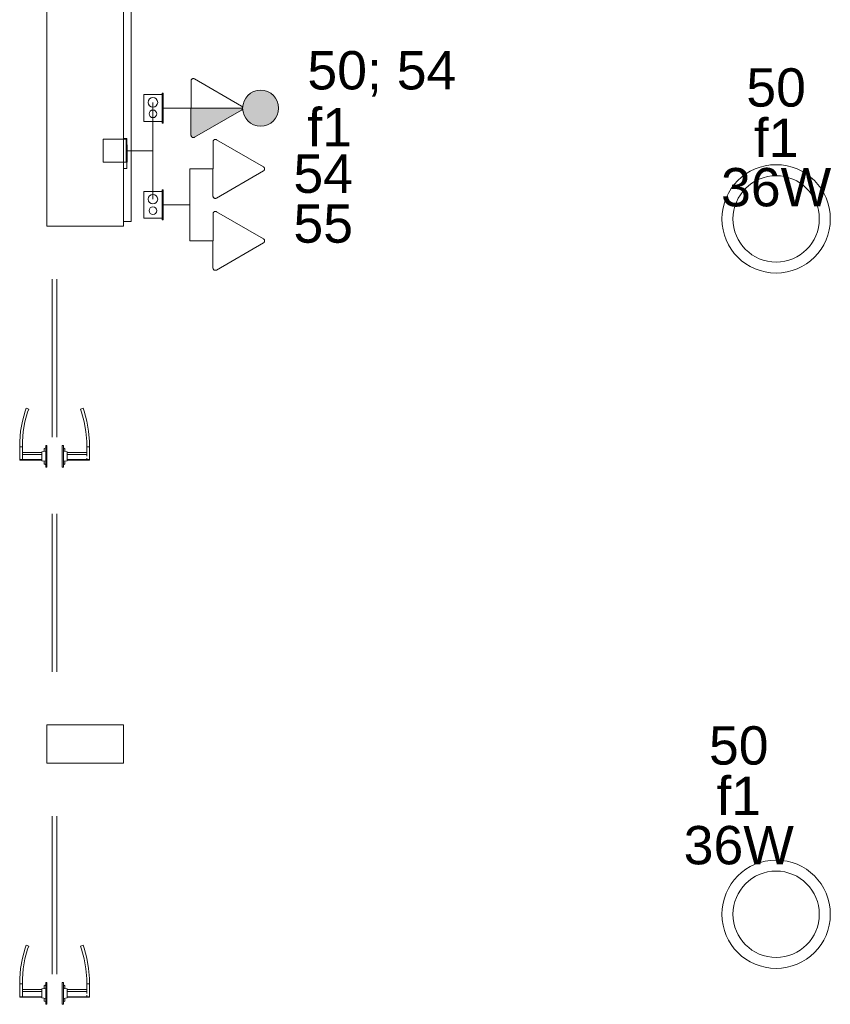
# Model space of a CAD drawing. Extents: x 5066 to 9756, y -2696 to -1109.
# Tile 172 of 248: x 9400 to 9404, y -2577 to -2572. Entities that reach past the tile are written whole.
import ezdxf

# ---------------------------------------------------------------- set-up
doc = ezdxf.new("R2010")
doc.units = 0
doc.header["$MEASUREMENT"] = 0
doc.linetypes.add('NULL', pattern=[0])
for name, color, linetype, lineweight in [('EL-Caixa', 9, 'CONTINUOUS', 18), ('EL-Interruptor', 3, 'CONTINUOUS', 20), ('EL-Tomadas', 150, 'CONTINUOUS', 20), ('IFC-Caixa de passagem-Contorno', 44, 'CONTINUOUS', 5), ('IFC-Elemento construtivo genérico-Contorno', 253, 'CONTINUOUS', 5), ('IFC-Parede padrão-Contorno', 44, 'CONTINUOUS', 5), ('IFC-Parte de elemento de construção-Contorno', 253, 'CONTINUOUS', 5), ('IFC-Porta-Contorno', 142, 'CONTINUOUS', 5), ('P-SIMBOL', 172, 'CONTINUOUS', 20)]:
    doc.layers.add(name, color=color, linetype=linetype, lineweight=lineweight)
doc.layers.add('textos', color=2, linetype='CONTINUOUS')
doc.styles.add('Arial', font='arial.ttf')

msp = doc.modelspace()

# ---------------------------------------------------------------- hatches: boundary and pattern name
at = {"layer": 'EL-Interruptor', "linetype": 'Continuous'}
msp.add_hatch(color=81, dxfattribs=at).paths.add_polyline_path([(9401.2183, -2572.5057), (9401.2141, -2572.4899), (9401.2072, -2572.4751), (9401.1978, -2572.4617), (9401.1862, -2572.4502), (9401.1729, -2572.4408), (9401.158, -2572.4339), (9401.1423, -2572.4296), (9401.126, -2572.4282), (9401.1097, -2572.4296), (9401.0939, -2572.4339), (9401.0791, -2572.4408), (9401.0657, -2572.4502), (9401.0542, -2572.4617), (9401.0448, -2572.4751), (9401.0379, -2572.4899), (9401.0337, -2572.5057), (9401.0322, -2572.522), (9401.0337, -2572.5383), (9401.0379, -2572.554), (9401.0448, -2572.5688), (9401.0542, -2572.5822), (9401.0657, -2572.5938), (9401.0791, -2572.6032), (9401.0939, -2572.6101), (9401.1097, -2572.6143), (9401.126, -2572.6157), (9401.1423, -2572.6143), (9401.158, -2572.6101), (9401.1729, -2572.6032), (9401.1862, -2572.5938), (9401.1978, -2572.5822), (9401.2072, -2572.5688), (9401.2141, -2572.554), (9401.2183, -2572.5383), (9401.2197, -2572.522), (9401.2183, -2572.5057)])
at = {"layer": 'EL-Tomadas', "linetype": 'Continuous'}
msp.add_hatch(color=161, dxfattribs=at).paths.add_polyline_path([(9400.7629, -2572.522), (9401.0322, -2572.522), (9401.032, -2572.5244), (9401.0309, -2572.5274), (9401.0294, -2572.5297), (9401.0276, -2572.5314), (9401.0259, -2572.5326), (9400.7785, -2572.6751), (9400.7758, -2572.6756), (9400.773, -2572.6755), (9400.7701, -2572.6747), (9400.768, -2572.6735), (9400.7652, -2572.6707), (9400.7634, -2572.6674), (9400.7629, -2572.6649), (9400.7629, -2572.522)])

# ---------------------------------------------------------------- linework, layer by layer
at = {"layer": 'EL-Caixa'}
for p, q in [((9400.5642, -2572.7443), (9400.5642, -2572.492)), ((9400.4242, -2572.7443), (9400.5642, -2572.7443)), ((9400.4242, -2572.7443), (9400.5642, -2572.7443)), ((9400.5642, -2572.7443), (9400.5642, -2572.9967))]:
    msp.add_line(p, q, dxfattribs=at)
msp.add_lwpolyline([(9400.3042, -2572.6843), (9400.4242, -2572.6843), (9400.4242, -2572.8043), (9400.3042, -2572.8043), (9400.3042, -2572.6843)], dxfattribs=at)
msp.add_lwpolyline([(9400.3042, -2572.6843), (9400.4242, -2572.6843), (9400.4242, -2572.8043), (9400.3042, -2572.8043), (9400.3042, -2572.6843)], dxfattribs=at)
at = {"layer": 'EL-Interruptor'}
msp.add_circle((9401.126, -2572.522), 0.0938, dxfattribs=at)
at = {"layer": 'EL-Tomadas'}
for p, q in [((9400.7628, -2572.6636), (9400.763, -2572.3804)), ((9400.781, -2572.37), (9401.0262, -2572.5116)), ((9400.7629, -2572.522), (9400.6178, -2572.522)), ((9400.7629, -2572.522), (9401.0322, -2572.522)), ((9401.0262, -2572.5324), (9400.7808, -2572.674)), ((9400.8775, -2572.9809), (9400.8776, -2572.6976)), ((9400.8956, -2572.6872), (9401.1409, -2572.8288)), ((9400.757, -2573.0267), (9400.757, -2572.8392)), ((9400.8776, -2572.8392), (9400.757, -2572.8392)), ((9401.1409, -2572.8496), (9400.8955, -2572.9913)), ((9400.757, -2573.0267), (9400.6178, -2573.0267)), ((9400.757, -2573.0267), (9400.757, -2573.2142)), ((9400.8775, -2573.3559), (9400.8776, -2573.0726)), ((9400.8956, -2573.0622), (9401.1409, -2573.2038)), ((9400.8776, -2573.2142), (9400.757, -2573.2142)), ((9401.1409, -2573.2246), (9400.8955, -2573.3663))]:
    msp.add_line(p, q, dxfattribs=at)
for points in [[(9400.781, -2572.37), (9400.7797, -2572.3694), (9400.7784, -2572.3689), (9400.7771, -2572.3686), (9400.7757, -2572.3684), (9400.7743, -2572.3684), (9400.7729, -2572.3686), (9400.7715, -2572.3689), (9400.7702, -2572.3694), (9400.769, -2572.37), (9400.7678, -2572.3708), (9400.7667, -2572.3717), (9400.7658, -2572.3727), (9400.765, -2572.3738), (9400.7643, -2572.375), (9400.7637, -2572.3763), (9400.7633, -2572.3776), (9400.7631, -2572.379), (9400.763, -2572.3804)], [(9401.0262, -2572.5324), (9401.0274, -2572.5316), (9401.0285, -2572.5307), (9401.0294, -2572.5297), (9401.0303, -2572.5286), (9401.031, -2572.5274), (9401.0315, -2572.5261), (9401.0319, -2572.5247), (9401.0321, -2572.5234), (9401.0322, -2572.522), (9401.0321, -2572.5206), (9401.0319, -2572.5192), (9401.0315, -2572.5179), (9401.031, -2572.5166), (9401.0303, -2572.5154), (9401.0294, -2572.5143), (9401.0285, -2572.5132), (9401.0274, -2572.5123), (9401.0262, -2572.5116)], [(9400.7628, -2572.6636), (9400.7629, -2572.665), (9400.7632, -2572.6664), (9400.7636, -2572.6677), (9400.7641, -2572.669), (9400.7648, -2572.6702), (9400.7657, -2572.6714), (9400.7666, -2572.6724), (9400.7677, -2572.6733), (9400.7688, -2572.674), (9400.7701, -2572.6747), (9400.7714, -2572.6751), (9400.7728, -2572.6755), (9400.7741, -2572.6756), (9400.7755, -2572.6756), (9400.7769, -2572.6755), (9400.7783, -2572.6751), (9400.7796, -2572.6747), (9400.7808, -2572.674)], [(9400.8956, -2572.6872), (9400.8944, -2572.6866), (9400.8931, -2572.6861), (9400.8917, -2572.6858), (9400.8903, -2572.6856), (9400.8889, -2572.6856), (9400.8876, -2572.6858), (9400.8862, -2572.6861), (9400.8849, -2572.6866), (9400.8836, -2572.6872), (9400.8825, -2572.688), (9400.8814, -2572.6889), (9400.8805, -2572.6899), (9400.8796, -2572.691), (9400.8789, -2572.6922), (9400.8784, -2572.6935), (9400.878, -2572.6948), (9400.8777, -2572.6962), (9400.8776, -2572.6976)], [(9401.1409, -2572.8496), (9401.1421, -2572.8488), (9401.1431, -2572.8479), (9401.1441, -2572.8469), (9401.1449, -2572.8458), (9401.1456, -2572.8446), (9401.1462, -2572.8433), (9401.1466, -2572.842), (9401.1468, -2572.8406), (9401.1469, -2572.8392), (9401.1468, -2572.8378), (9401.1466, -2572.8364), (9401.1462, -2572.8351), (9401.1456, -2572.8338), (9401.1449, -2572.8326), (9401.1441, -2572.8315), (9401.1431, -2572.8305), (9401.1421, -2572.8296), (9401.1409, -2572.8288)], [(9400.8775, -2572.9809), (9400.8776, -2572.9823), (9400.8778, -2572.9836), (9400.8782, -2572.985), (9400.8788, -2572.9862), (9400.8795, -2572.9875), (9400.8803, -2572.9886), (9400.8813, -2572.9896), (9400.8823, -2572.9905), (9400.8835, -2572.9913), (9400.8848, -2572.9919), (9400.8861, -2572.9924), (9400.8874, -2572.9927), (9400.8888, -2572.9928), (9400.8902, -2572.9928), (9400.8916, -2572.9927), (9400.893, -2572.9924), (9400.8943, -2572.9919), (9400.8955, -2572.9913)], [(9400.8956, -2573.0622), (9400.8944, -2573.0616), (9400.8931, -2573.0611), (9400.8917, -2573.0608), (9400.8903, -2573.0606), (9400.8889, -2573.0606), (9400.8876, -2573.0608), (9400.8862, -2573.0611), (9400.8849, -2573.0616), (9400.8836, -2573.0622), (9400.8825, -2573.063), (9400.8814, -2573.0639), (9400.8805, -2573.0649), (9400.8796, -2573.066), (9400.8789, -2573.0672), (9400.8784, -2573.0685), (9400.878, -2573.0698), (9400.8777, -2573.0712), (9400.8776, -2573.0726)], [(9401.1409, -2573.2246), (9401.1421, -2573.2238), (9401.1431, -2573.2229), (9401.1441, -2573.2219), (9401.1449, -2573.2208), (9401.1456, -2573.2196), (9401.1462, -2573.2183), (9401.1466, -2573.217), (9401.1468, -2573.2156), (9401.1469, -2573.2142), (9401.1468, -2573.2128), (9401.1466, -2573.2114), (9401.1462, -2573.2101), (9401.1456, -2573.2088), (9401.1449, -2573.2076), (9401.1441, -2573.2065), (9401.1431, -2573.2055), (9401.1421, -2573.2046), (9401.1409, -2573.2038)], [(9400.8775, -2573.3559), (9400.8776, -2573.3573), (9400.8778, -2573.3586), (9400.8782, -2573.36), (9400.8788, -2573.3612), (9400.8795, -2573.3625), (9400.8803, -2573.3636), (9400.8813, -2573.3646), (9400.8823, -2573.3655), (9400.8835, -2573.3663), (9400.8848, -2573.3669), (9400.8861, -2573.3674), (9400.8874, -2573.3677), (9400.8888, -2573.3678), (9400.8902, -2573.3678), (9400.8916, -2573.3677), (9400.893, -2573.3674), (9400.8943, -2573.3669), (9400.8955, -2573.3663)]]:
    msp.add_lwpolyline(points, dxfattribs=at)
at = {"layer": 'IFC-Caixa de passagem-Contorno'}
for p, q in [((9400.6118, -2572.6), (9400.6118, -2572.444)), ((9400.6178, -2572.444), (9400.6118, -2572.444)), ((9400.6178, -2572.6), (9400.6178, -2572.444)), ((9400.5168, -2572.592), (9400.5168, -2572.452)), ((9400.6118, -2572.452), (9400.5168, -2572.452)), ((9400.6118, -2572.592), (9400.5168, -2572.592)), ((9400.6178, -2572.6), (9400.6118, -2572.6)), ((9400.5168, -2573.0967), (9400.5168, -2572.9567)), ((9400.6118, -2572.9567), (9400.5168, -2572.9567)), ((9400.6118, -2573.1047), (9400.6118, -2572.9487)), ((9400.6178, -2572.9487), (9400.6118, -2572.9487)), ((9400.6178, -2573.1047), (9400.6178, -2572.9487)), ((9400.6118, -2573.0967), (9400.5168, -2573.0967)), ((9400.6178, -2573.1047), (9400.6118, -2573.1047))]:
    msp.add_line(p, q, dxfattribs=at)
for centre, radius in [((9400.5642, -2572.492), 0.025), ((9400.5642, -2572.552), 0.0199), ((9400.5642, -2572.9967), 0.025), ((9400.5642, -2573.0567), 0.0199)]:
    msp.add_circle(centre, radius, dxfattribs=at)
at = {"layer": 'IFC-Elemento construtivo genérico-Contorno', "color": 8, "lineweight": 5}
for p, q in [((9400.4117, -2572.6805), (9400.4277, -2572.6805)), ((9400.4277, -2572.8365), (9400.4277, -2572.6805)), ((9400.4277, -2572.7135), (9400.4293, -2572.7135)), ((9400.4293, -2572.8035), (9400.4293, -2572.7135)), ((9400.4277, -2572.8035), (9400.4293, -2572.8035)), ((9400.4117, -2572.8365), (9400.4277, -2572.8365))]:
    msp.add_line(p, q, dxfattribs=at)
at = {"layer": 'IFC-Parede padrão-Contorno', "color": 8, "lineweight": 5}
for p, q in [((9400.0117, -2573.0535), (9400.0117, -2569.5372)), ((9400.4117, -2573.1372), (9400.4117, -2569.621)), ((9400.0117, -2573.1372), (9400.0117, -2573.0535)), ((9400.0117, -2573.1372), (9400.4024, -2573.1372)), ((9400.4024, -2573.1372), (9400.4117, -2573.1372)), ((9400.0117, -2575.7372), (9400.021, -2575.7372)), ((9400.0117, -2575.9326), (9400.0117, -2575.7372)), ((9400.021, -2575.7372), (9400.4117, -2575.7372)), ((9400.4117, -2575.7419), (9400.4117, -2575.7372)), ((9400.4117, -2575.9372), (9400.4117, -2575.7419)), ((9400.0117, -2575.9372), (9400.0117, -2575.9326)), ((9400.0117, -2575.9372), (9400.4024, -2575.9372)), ((9400.4024, -2575.9372), (9400.4117, -2575.9372))]:
    msp.add_line(p, q, dxfattribs=at)
at = {"layer": 'IFC-Parte de elemento de construção-Contorno', "color": 8, "lineweight": 5}
for p, q in [((9400.4517, -2573.1129), (9400.4517, -2569.5769)), ((9400.4117, -2573.1129), (9400.4517, -2573.1129))]:
    msp.add_line(p, q, dxfattribs=at)
at = {"layer": 'IFC-Porta-Contorno', "color": 8, "lineweight": 5}
for p, q in [((9400.0397, -2574.2372), (9400.0397, -2573.4132)), ((9400.0637, -2574.2372), (9400.0637, -2573.4132)), ((9399.8975, -2574.1024), (9399.9034, -2574.0863)), ((9399.9034, -2574.0863), (9399.9166, -2574.0909)), ((9400.1867, -2574.0909), (9400.2, -2574.0863)), ((9400.2, -2574.0863), (9400.2058, -2574.1024)), ((9399.8837, -2574.1542), (9399.8975, -2574.1024)), ((9399.8973, -2574.1572), (9399.9109, -2574.1066)), ((9399.9109, -2574.1066), (9399.9166, -2574.0909)), ((9400.1867, -2574.0909), (9400.1925, -2574.1066)), ((9400.1925, -2574.1066), (9400.206, -2574.1572)), ((9400.2058, -2574.1024), (9400.2197, -2574.1542)), ((9399.8743, -2574.207), (9399.8837, -2574.1542)), ((9399.8882, -2574.2088), (9399.8973, -2574.1572)), ((9400.206, -2574.1572), (9400.2151, -2574.2088)), ((9400.2197, -2574.1542), (9400.229, -2574.207)), ((9399.8697, -2574.2604), (9399.8743, -2574.207)), ((9399.8837, -2574.261), (9399.8882, -2574.2088)), ((9400.2151, -2574.2088), (9400.2197, -2574.261)), ((9400.229, -2574.207), (9400.2337, -2574.2604)), ((9399.8697, -2574.2872), (9399.8697, -2574.2604)), ((9399.8697, -2574.2872), (9399.8837, -2574.2872)), ((9399.8697, -2574.3372), (9399.8697, -2574.2872)), ((9399.8837, -2574.2872), (9399.8837, -2574.261)), ((9399.8837, -2574.3372), (9399.8837, -2574.2872)), ((9399.9977, -2574.2972), (9400.0057, -2574.2932)), ((9400.0057, -2574.3942), (9400.0057, -2574.2802)), ((9400.0057, -2574.2802), (9400.0117, -2574.2802)), ((9400.0117, -2574.3942), (9400.0117, -2574.2802)), ((9400.0917, -2574.2802), (9400.0977, -2574.2802)), ((9400.0917, -2574.3942), (9400.0917, -2574.2802)), ((9400.0977, -2574.3942), (9400.0977, -2574.2802)), ((9400.0977, -2574.2932), (9400.1057, -2574.2972)), ((9400.2197, -2574.2872), (9400.2197, -2574.261)), ((9400.2197, -2574.2872), (9400.2337, -2574.2872)), ((9400.2197, -2574.3372), (9400.2197, -2574.2872)), ((9400.2337, -2574.2872), (9400.2337, -2574.2604)), ((9400.2337, -2574.3372), (9400.2337, -2574.2872)), ((9399.8697, -2574.3472), (9399.8697, -2574.3372)), ((9399.8837, -2574.3172), (9399.9857, -2574.3172)), ((9399.8837, -2574.3272), (9399.9857, -2574.3272)), ((9399.8837, -2574.3472), (9399.8837, -2574.3372)), ((9399.9857, -2574.3132), (9400.0057, -2574.3112)), ((9399.9857, -2574.3165), (9399.9857, -2574.3132)), ((9399.9857, -2574.3252), (9399.9857, -2574.3165)), ((9399.9857, -2574.3372), (9399.9857, -2574.3252)), ((9399.9857, -2574.3492), (9399.9857, -2574.3372)), ((9399.9977, -2574.3026), (9399.9977, -2574.2972)), ((9399.9977, -2574.312), (9399.9977, -2574.3026)), ((9400.0977, -2574.3112), (9400.1177, -2574.3132)), ((9400.1057, -2574.3026), (9400.1057, -2574.2972)), ((9400.1057, -2574.312), (9400.1057, -2574.3026)), ((9400.1177, -2574.3165), (9400.1177, -2574.3132)), ((9400.1177, -2574.3252), (9400.1177, -2574.3165)), ((9400.1177, -2574.3172), (9400.2197, -2574.3172)), ((9400.1177, -2574.3272), (9400.1177, -2574.3199)), ((9400.1177, -2574.3372), (9400.1177, -2574.3252)), ((9400.1177, -2574.3272), (9400.2197, -2574.3272)), ((9400.1177, -2574.3492), (9400.1177, -2574.3372)), ((9400.2337, -2574.3472), (9400.2337, -2574.3372)), ((9399.8697, -2574.3546), (9399.8697, -2574.3472)), ((9399.8697, -2574.3546), (9399.8837, -2574.3546)), ((9399.8697, -2574.3572), (9399.8697, -2574.3546)), ((9399.8697, -2574.3572), (9399.8837, -2574.3572)), ((9399.8837, -2574.3546), (9399.8837, -2574.3472)), ((9399.8837, -2574.3546), (9399.9857, -2574.3546)), ((9399.8837, -2574.3572), (9399.8837, -2574.3546)), ((9399.8837, -2574.3572), (9399.9857, -2574.3572)), ((9399.9857, -2574.358), (9399.9857, -2574.3492)), ((9399.9857, -2574.3612), (9399.9857, -2574.358)), ((9399.9857, -2574.3612), (9400.0057, -2574.3632)), ((9399.9977, -2574.3719), (9399.9977, -2574.3624)), ((9399.9977, -2574.3772), (9399.9977, -2574.3719)), ((9399.9977, -2574.3772), (9400.0057, -2574.3812)), ((9400.0057, -2574.3942), (9400.0117, -2574.3942)), ((9400.0917, -2574.3942), (9400.0977, -2574.3942)), ((9400.0977, -2574.3632), (9400.1177, -2574.3612)), ((9400.0977, -2574.3812), (9400.1057, -2574.3772)), ((9400.1057, -2574.3719), (9400.1057, -2574.3624)), ((9400.1057, -2574.3772), (9400.1057, -2574.3719)), ((9400.1177, -2574.3546), (9400.1177, -2574.3472)), ((9400.1177, -2574.358), (9400.1177, -2574.3492)), ((9400.1177, -2574.3546), (9400.2197, -2574.3546)), ((9400.1177, -2574.3572), (9400.2197, -2574.3572)), ((9400.1177, -2574.3612), (9400.1177, -2574.358)), ((9400.2197, -2574.3546), (9400.2197, -2574.3472)), ((9400.2197, -2574.3546), (9400.2337, -2574.3546)), ((9400.2197, -2574.3572), (9400.2197, -2574.3546)), ((9400.2197, -2574.3572), (9400.2337, -2574.3572)), ((9400.2337, -2574.3546), (9400.2337, -2574.3472)), ((9400.2337, -2574.3572), (9400.2337, -2574.3546)), ((9400.0397, -2575.4612), (9400.0397, -2574.6372)), ((9400.0637, -2575.4612), (9400.0637, -2574.6372)), ((9400.0397, -2577.0372), (9400.0397, -2576.2132)), ((9400.0637, -2577.0372), (9400.0637, -2576.2132)), ((9399.8837, -2576.9542), (9399.8975, -2576.9024)), ((9399.8973, -2576.9572), (9399.9109, -2576.9066)), ((9399.8975, -2576.9024), (9399.9034, -2576.8863)), ((9399.9034, -2576.8863), (9399.9166, -2576.8909)), ((9399.9109, -2576.9066), (9399.9166, -2576.8909)), ((9400.1867, -2576.8909), (9400.2, -2576.8863)), ((9400.1867, -2576.8909), (9400.1925, -2576.9066)), ((9400.1925, -2576.9066), (9400.206, -2576.9572)), ((9400.2, -2576.8863), (9400.2058, -2576.9024)), ((9400.2058, -2576.9024), (9400.2197, -2576.9542)), ((9399.8743, -2577.007), (9399.8837, -2576.9542)), ((9399.8882, -2577.0088), (9399.8973, -2576.9572)), ((9400.206, -2576.9572), (9400.2151, -2577.0088)), ((9400.2197, -2576.9542), (9400.229, -2577.007)), ((9399.8697, -2577.0604), (9399.8743, -2577.007)), ((9399.8837, -2577.061), (9399.8882, -2577.0088)), ((9400.2151, -2577.0088), (9400.2197, -2577.061)), ((9400.229, -2577.007), (9400.2337, -2577.0604)), ((9399.8697, -2577.0872), (9399.8697, -2577.0604)), ((9399.8837, -2577.0872), (9399.8837, -2577.061)), ((9400.2197, -2577.0872), (9400.2197, -2577.061)), ((9400.2337, -2577.0872), (9400.2337, -2577.0604)), ((9399.8697, -2577.0872), (9399.8837, -2577.0872)), ((9399.8697, -2577.1372), (9399.8697, -2577.0872)), ((9399.8837, -2577.1372), (9399.8837, -2577.0872)), ((9399.9857, -2577.1132), (9400.0057, -2577.1112)), ((9399.9857, -2577.1165), (9399.9857, -2577.1132)), ((9399.9857, -2577.1252), (9399.9857, -2577.1165)), ((9399.9977, -2577.0972), (9400.0057, -2577.0932)), ((9399.9977, -2577.1026), (9399.9977, -2577.0972)), ((9399.9977, -2577.112), (9399.9977, -2577.1026)), ((9400.0057, -2577.1942), (9400.0057, -2577.0802)), ((9400.0057, -2577.0802), (9400.0117, -2577.0802)), ((9400.0117, -2577.1942), (9400.0117, -2577.0802)), ((9400.0917, -2577.0802), (9400.0977, -2577.0802)), ((9400.0917, -2577.1942), (9400.0917, -2577.0802)), ((9400.0977, -2577.1942), (9400.0977, -2577.0802)), ((9400.0977, -2577.0932), (9400.1057, -2577.0972)), ((9400.0977, -2577.1112), (9400.1177, -2577.1132)), ((9400.1057, -2577.1026), (9400.1057, -2577.0972)), ((9400.1057, -2577.112), (9400.1057, -2577.1026)), ((9400.1177, -2577.1165), (9400.1177, -2577.1132)), ((9400.1177, -2577.1252), (9400.1177, -2577.1165)), ((9400.2197, -2577.0872), (9400.2337, -2577.0872)), ((9400.2197, -2577.1372), (9400.2197, -2577.0872)), ((9400.2337, -2577.1372), (9400.2337, -2577.0872)), ((9399.8697, -2577.1472), (9399.8697, -2577.1372)), ((9399.8697, -2577.1546), (9399.8697, -2577.1472)), ((9399.8697, -2577.1546), (9399.8837, -2577.1546)), ((9399.8697, -2577.1572), (9399.8697, -2577.1546)), ((9399.8697, -2577.1572), (9399.8837, -2577.1572)), ((9399.8837, -2577.1172), (9399.9857, -2577.1172)), ((9399.8837, -2577.1272), (9399.9857, -2577.1272)), ((9399.8837, -2577.1472), (9399.8837, -2577.1372)), ((9399.8837, -2577.1546), (9399.8837, -2577.1472)), ((9399.8837, -2577.1546), (9399.9857, -2577.1546)), ((9399.8837, -2577.1572), (9399.8837, -2577.1546)), ((9399.8837, -2577.1572), (9399.9857, -2577.1572)), ((9399.9857, -2577.1372), (9399.9857, -2577.1252)), ((9399.9857, -2577.1492), (9399.9857, -2577.1372)), ((9399.9857, -2577.158), (9399.9857, -2577.1492)), ((9399.9857, -2577.1612), (9399.9857, -2577.158)), ((9399.9857, -2577.1612), (9400.0057, -2577.1632)), ((9399.9977, -2577.1719), (9399.9977, -2577.1624)), ((9400.0977, -2577.1632), (9400.1177, -2577.1612)), ((9400.1057, -2577.1719), (9400.1057, -2577.1624)), ((9400.1177, -2577.1172), (9400.2197, -2577.1172)), ((9400.1177, -2577.1272), (9400.1177, -2577.1199)), ((9400.1177, -2577.1372), (9400.1177, -2577.1252)), ((9400.1177, -2577.1272), (9400.2197, -2577.1272)), ((9400.1177, -2577.1492), (9400.1177, -2577.1372)), ((9400.1177, -2577.1546), (9400.1177, -2577.1472)), ((9400.1177, -2577.158), (9400.1177, -2577.1492)), ((9400.1177, -2577.1546), (9400.2197, -2577.1546)), ((9400.1177, -2577.1572), (9400.2197, -2577.1572)), ((9400.1177, -2577.1612), (9400.1177, -2577.158)), ((9400.2197, -2577.1546), (9400.2197, -2577.1472)), ((9400.2197, -2577.1546), (9400.2337, -2577.1546)), ((9400.2197, -2577.1572), (9400.2197, -2577.1546)), ((9400.2197, -2577.1572), (9400.2337, -2577.1572)), ((9400.2337, -2577.1472), (9400.2337, -2577.1372)), ((9400.2337, -2577.1546), (9400.2337, -2577.1472)), ((9400.2337, -2577.1572), (9400.2337, -2577.1546)), ((9399.9977, -2577.1772), (9399.9977, -2577.1719)), ((9399.9977, -2577.1772), (9400.0057, -2577.1812)), ((9400.0057, -2577.1942), (9400.0117, -2577.1942)), ((9400.0917, -2577.1942), (9400.0977, -2577.1942)), ((9400.0977, -2577.1812), (9400.1057, -2577.1772)), ((9400.1057, -2577.1772), (9400.1057, -2577.1719))]:
    msp.add_line(p, q, dxfattribs=at)
at = {"layer": 'P-SIMBOL'}
for centre, radius in [((9403.8135, -2573.0997), 0.2825), ((9403.8135, -2573.0997), 0.225), ((9403.8135, -2576.7247), 0.2825), ((9403.8135, -2576.7247), 0.225)]:
    msp.add_circle(centre, radius, dxfattribs=at)

# ---------------------------------------------------------------- texts
at = {"layer": 'textos', "linetype": 'NULL', "char_height": 0.2, "line_spacing_factor": 0.6, "style": 'Arial'}
for s, insert, width, attachment_point in [('50; 54', (9401.3697, -2572.462), 1.556953, 7), ('50', (9403.8135, -2572.5172), 0.622891, 8), ('f1', (9401.3697, -2572.722), 0.467031, 7), ('f1', (9403.8135, -2572.7772), 0.467031, 8), ('54', (9401.2969, -2572.9667), 0.622891, 7), ('36W', (9403.8135, -2573.0372), 1.151445, 8), ('55', (9401.2969, -2573.2267), 0.622891, 7), ('50', (9403.6187, -2575.9474), 0.622891, 8), ('f1', (9403.6187, -2576.2074), 0.467031, 8), ('36W', (9403.6187, -2576.4674), 1.151445, 8)]:
    msp.add_mtext(s, dxfattribs=dict(at, insert=insert, width=width, attachment_point=attachment_point))

doc.saveas('drawing.dxf')
